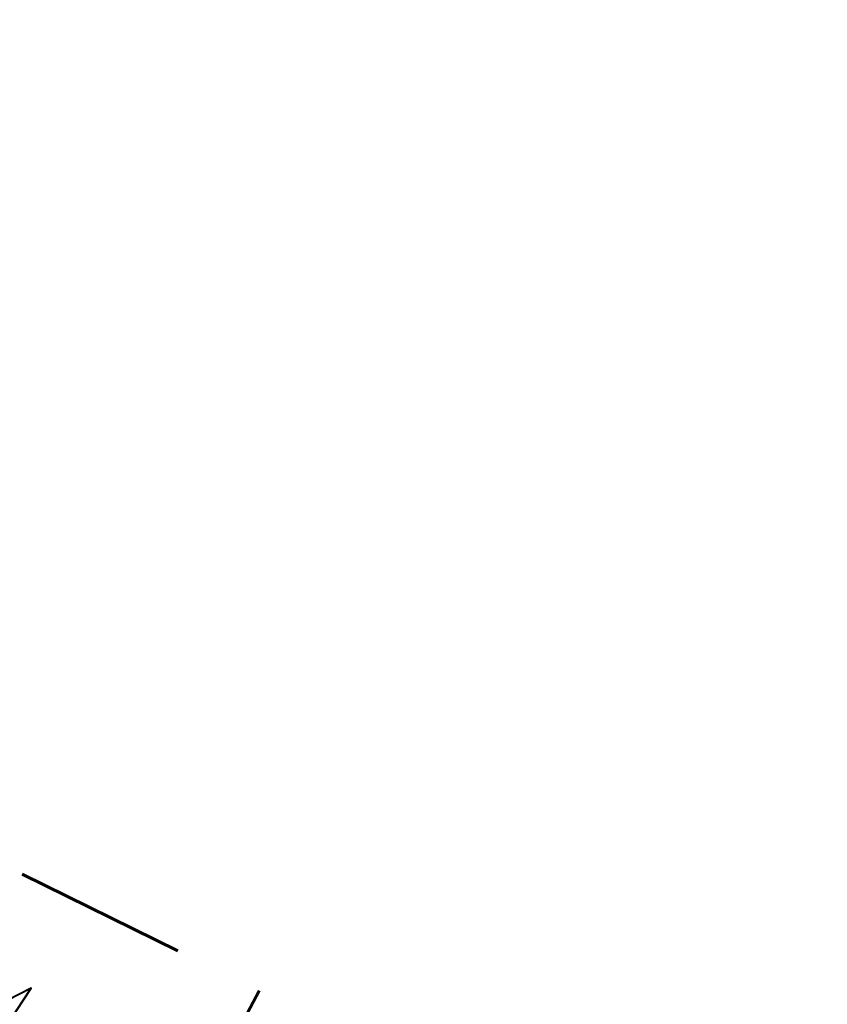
# Model space of a CAD drawing. Header units: millimetres. Extents: x -368 to -158, y 9368 to 9578.
# Tile 47 of 48: x -201 to -185, y 9468 to 9487. Entities that reach past the tile are written whole.
import ezdxf

# ---------------------------------------------------------------- set-up
doc = ezdxf.new("R2010")
doc.units = ezdxf.units.MM
doc.linetypes.add('Rakowicka 531_1 wstępna wersja$0$DGN Style 5', pattern=[7.845798, 3.362485, -4.483313])
doc.layers.add('-- RAMKA', color=11, linetype='Continuous')
doc.layers.add('Rakowicka 531_1 wstępna wersja$0$EGBB01', color=250, linetype='Continuous', lineweight=0)
doc.layers.add('Rakowicka 531_1 wstępna wersja$0$OBOP03', color=250, linetype='Continuous', lineweight=0)
doc.layers.add('Rakowicka 531_1 wstępna wersja$0$GEPPGD', color=7, linetype='Continuous', lineweight=13, true_color=0x008000)

# ---------------------------------------------------------------- blocks, each defined once
blk = doc.blocks.new('Rakowicka 531_1 wstępna wersja')
at = {"layer": 'Rakowicka 531_1 wstępna wersja$0$EGBB01', "color": 250, "linetype": 'Continuous', "lineweight": 53, "flags": 128}
for points in [[(7425411.677, 5549038.936), (7425409.78, 5549035.36), (7425396.2, 5549041.98), (7425398.022, 5549045.643)], [(7425416.209, 5549036.71), (7425414.33, 5549033.16), (7425409.78, 5549035.36), (7425411.677, 5549038.936)]]:
    blk.add_lwpolyline(points, dxfattribs=at)
at = {"layer": 'Rakowicka 531_1 wstępna wersja$0$GEPPGD', "color": 250, "linetype": 'Rakowicka 531_1 wstępna wersja$0$DGN Style 5', "lineweight": 70, "flags": 128}
blk.add_lwpolyline([(7425284.958, 5549147.04), (7425252.6, 5549083.92), (7425409.418, 5549006.623), (7425423.137, 5549033.307), (7425330.222, 5549078.944), (7425348.524, 5549115.33), (7425284.958, 5549147.04)], close=True, dxfattribs=at)
at = {"layer": 'Rakowicka 531_1 wstępna wersja$0$OBOP03', "color": 8, "linetype": 'Continuous', "lineweight": 40, "flags": 128}
blk.add_lwpolyline([(7425406.686, 5549038.119), (7425407.25, 5549038.986), (7425406.331, 5549038.512), (7425406.686, 5549038.119)], dxfattribs=at)

msp = doc.modelspace()

# ---------------------------------------------------------------- block references
at = {"layer": '-- RAMKA'}
msp.add_blockref('Rakowicka 531_1 wstępna wersja', (-7425607.631, -5539570.812), dxfattribs=at)

doc.saveas('drawing.dxf')
